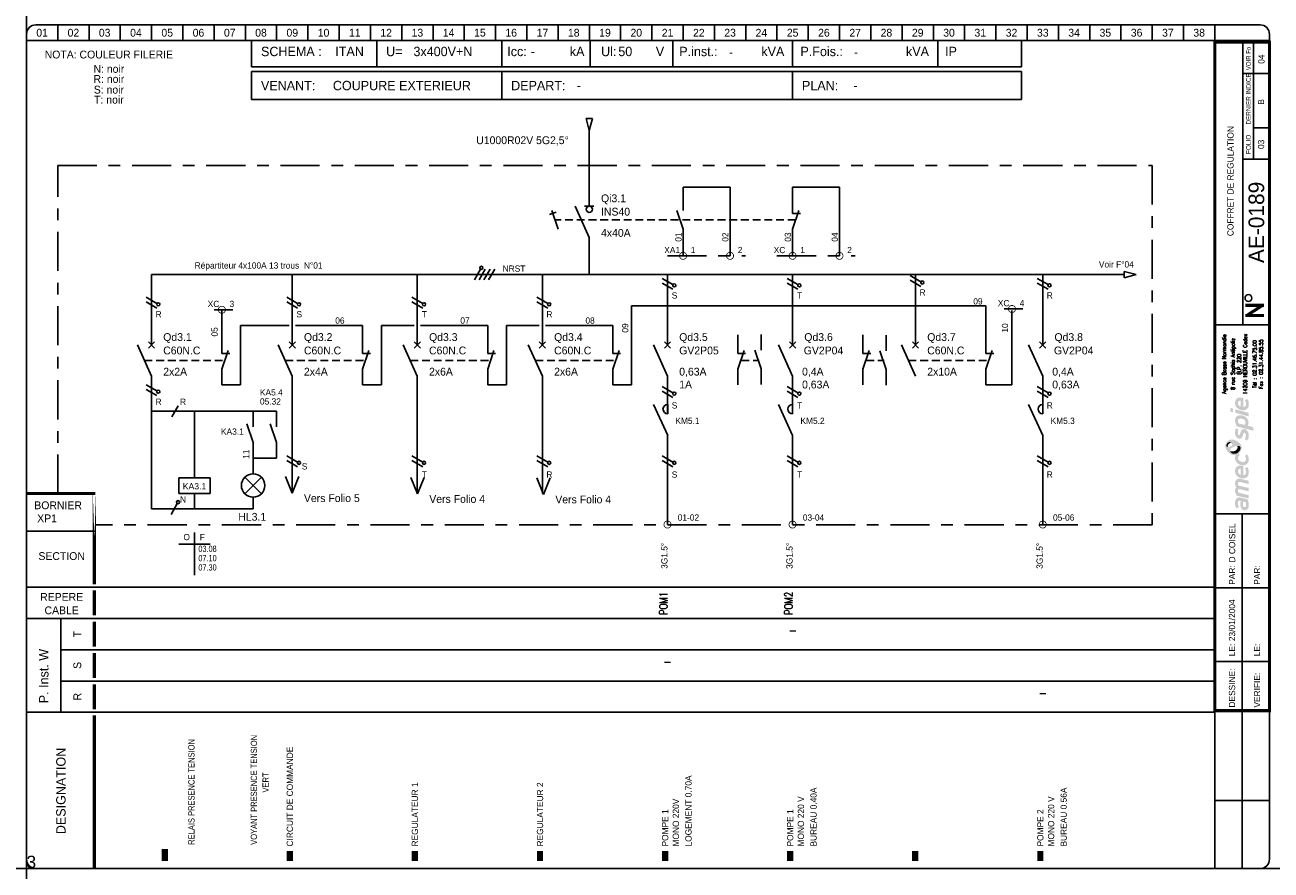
# Model space of a CAD drawing. Header units: millimetres. Extents: x 0 to 4898, y -400 to 270.
# Tile 5 of 11: x 1500 to 1898, y 0 to 270. Entities that reach past the tile are written whole.
import ezdxf
from ezdxf.enums import TextEntityAlignment as Align

# ---------------------------------------------------------------- set-up
doc = ezdxf.new("R2010")
doc.units = ezdxf.units.MM
doc.header["$LTSCALE"] = 25
for name, pattern in [('AXES', [0.95, 0.5, -0.15, 0.15, -0.15]), ('CONTINU', [0]), ('DISCONTINU', [0.15, 0.1, -0.05])]:
    doc.linetypes.add(name, pattern=pattern)
doc.layers.get('0').update_dxf_attribs({"linetype": 'CONTINUOUS'})
doc.layers.get('Defpoints').update_dxf_attribs({"linetype": 'CONTINUOUS'})
for name, color, linetype in [('POINTILLE', 5, 'DISCONTINU'), ('TEXTE', 92, 'CONTINU'), ('TRAIAXE', 6, 'AXES'), ('TRAIFIN', 1, 'CONTINU'), ('TRAIGROS', 40, 'CONTINU'), ('TRAIMOY', 150, 'CONTINU')]:
    doc.layers.add(name, color=color, linetype=linetype)
doc.styles.add('ROMANS8', font='ROMANS8.shx')
doc.styles.add('T1', font='arial.ttf')
doc.styles.add('TEXTE', font='txt8', dxfattribs={"height": 2.5})
doc.styles.add('TXT', font='txt', dxfattribs={"width": 0.8})

# ---------------------------------------------------------------- blocks, each defined once
blk = doc.blocks.new('CART')
at = {"layer": 'TEXTE', "color": 7}
for p, q in [((72.02, 264.91), (72.02, 256.49)), ((112.02, 264.91), (112.02, 256.49)), ((152.02, 264.91), (152.02, 256.49)), ((180.26, 264.91), (180.26, 256.49)), ((206.73, 264.91), (206.73, 256.49)), ((244.98, 264.91), (244.98, 256.49)), ((291.46, 264.91), (291.46, 256.49)), ((318.22, 264.91), (318.22, 256.49)), ((318.22, 256.49), (72.02, 256.49)), ((72, 246), (72, 255)), ((72, 255), (318.25, 255)), ((152, 255), (152, 246)), ((245, 255), (245, 246)), ((318.25, 255), (318.25, 246)), ((318.25, 246), (72, 246)), ((11.02, 79.91), (11.02, 49.91))]:
    blk.add_line(p, q, dxfattribs=at)
at = {"layer": 'TEXTE', "color": 7, "const_width": 1}
for points in [[(395.77, 180.16), (389.77, 180.16)], [(390.27, 176.91), (395.27, 180.16)], [(395.77, 176.91), (389.77, 176.91)]]:
    blk.add_lwpolyline(points, dxfattribs=at)
at = {"layer": 'TEXTE', "color": 7}
blk.add_circle((390.78, 182.5), 1.08, dxfattribs=at)
at = {"layer": 'TRAIAXE', "color": 6}
for p, q in [((10.02, 119.91), (10.02, 224.91)), ((10.02, 224.91), (360.02, 224.91)), ((360.02, 224.91), (360.02, 109.91)), ((360.02, 109.91), (22.02, 109.91))]:
    blk.add_line(p, q, dxfattribs=at)
at = {"layer": 'TRAIFIN', "color": 7}
for p, q in [((10.02, 269.91), (10.02, 264.91)), ((20.02, 269.91), (20.02, 264.91)), ((30.02, 269.91), (30.02, 264.91)), ((40.02, 269.91), (40.02, 264.91)), ((50.02, 269.91), (50.02, 264.91)), ((60.02, 269.91), (60.02, 264.91)), ((70.02, 269.91), (70.02, 264.91)), ((80.02, 269.91), (80.02, 264.91)), ((90.02, 269.91), (90.02, 264.91)), ((100.02, 269.91), (100.02, 264.91)), ((110.02, 269.91), (110.02, 264.91)), ((120.02, 269.91), (120.02, 264.91)), ((130.02, 269.91), (130.02, 264.91)), ((140.02, 269.91), (140.02, 264.91)), ((150.02, 269.91), (150.02, 264.91)), ((160.02, 269.91), (160.02, 264.91)), ((170.02, 269.91), (170.02, 264.91)), ((180.02, 269.91), (180.02, 264.91)), ((190.02, 269.91), (190.02, 264.91)), ((200.02, 269.91), (200.02, 264.91)), ((210.02, 269.91), (210.02, 264.91)), ((220.02, 269.91), (220.02, 264.91)), ((230.02, 269.91), (230.02, 264.91)), ((240.02, 269.91), (240.02, 264.91)), ((250.02, 269.91), (250.02, 264.91)), ((260.02, 269.91), (260.02, 264.91)), ((270.02, 269.91), (270.02, 264.91)), ((280.02, 269.91), (280.02, 264.91)), ((290.02, 269.91), (290.02, 264.91)), ((300.02, 269.91), (300.02, 264.91)), ((310.02, 269.91), (310.02, 264.91)), ((320.02, 269.91), (320.02, 264.91)), ((330.02, 269.91), (330.02, 264.91)), ((340.02, 269.91), (340.02, 264.91)), ((350.02, 269.91), (350.02, 264.91)), ((360.02, 269.91), (360.02, 264.91)), ((370.02, 269.91), (370.02, 264.91)), ((380.02, 269.91), (380.02, 264.91)), ((392.43, 226.95), (392.43, 264.41)), ((392.43, 237), (396.98, 237))]:
    blk.add_line(p, q, dxfattribs=at)
at = {"layer": 'TRAIGROS', "color": 7}
for p, q in [((3.02, 269.91), (394.52, 269.91)), ((0.02, 266.91), (0.02, 264.91)), ((0.02, 264.91), (0.02, 2.91)), ((397.52, 264.91), (0.02, 264.91)), ((397.52, 264.91), (0.02, 264.91)), ((389.02, 173.91), (389.02, 264.41)), ((397.52, 266.91), (397.52, 264.91)), ((397.52, 2.91), (397.52, 264.91)), ((389.02, 254.41), (397.02, 254.41)), ((389.02, 226.92), (397.02, 226.92)), ((380.02, 173.91), (397.52, 173.91)), ((380.02, 113.43), (397.53, 113.43)), ((0.02, 107.91), (22.02, 107.91)), ((0.02, 89.91), (380.02, 89.91)), ((11.02, 79.91), (0.02, 79.91)), ((11.02, 79.91), (380.02, 79.91)), ((11.02, 69.91), (380.02, 69.91)), ((11.02, 59.91), (380.02, 59.91)), ((0.02, 49.91), (380.02, 49.91)), ((380.02, -0.12), (380.02, 50.43)), ((3.02, -0.09), (394.52, -0.09))]:
    blk.add_line(p, q, dxfattribs=at)
for points, const_width in [([(380.02, 264.41), (380.02, 50.43), (397.52, 50.43), (397.52, 264.41), (380.02, 264.41)], 1), ([(0.02, 119.91), (22.02, 119.91)], 1), ([(21.73, 88.91), (21.73, 80.91)], 1), ([(21.73, 78.91), (21.73, 70.91)], 1), ([(21.73, 68.91), (21.73, 60.91)], 1), ([(21.73, 58.91), (21.73, 50.91)], 1), ([(21.73, 48.91), (21.73, 43.38)], 1), ([(21.73, 43.38), (21.73, -0.09)], 1), ([(44.23, 6.14), (44.23, 2.27)], 2), ([(84.23, 5.5), (84.23, 2.27)], 2), ([(124.23, 5.5), (124.23, 2.27)], 2), ([(164.23, 5.5), (164.23, 2.27)], 2), ([(204.23, 5.5), (204.23, 2.27)], 2), ([(244.23, 5.5), (244.23, 2.27)], 2), ([(284.23, 5.5), (284.23, 2.27)], 2), ([(324.23, 5.5), (324.23, 2.27)], 2)]:
    blk.add_lwpolyline(points, dxfattribs=dict(at, const_width=const_width))
at = {"layer": 'TRAIGROS', "color": 7, "const_width": 1}
blk.add_lwpolyline([(21.73, 119.95), (21.73, 90.91)], close=True, dxfattribs=at)
at = {"layer": 'TRAIGROS', "color": 7}
for centre, start, end in [((3.02, 266.91), 90, 180), ((394.52, 266.91), 0, 90), ((3.02, 2.91), 180, 270), ((394.52, 2.91), 270, 0)]:
    blk.add_arc(centre, 3, start, end, dxfattribs=at)
at = {"layer": 'TRAIMOY', "color": 7}
for p, q in [((388.77, -0.1), (388.77, 113.43)), ((380.02, 89.73), (397.53, 89.73)), ((380.02, 66.18), (397.53, 66.18)), ((380.02, 21.66), (397.53, 21.66))]:
    blk.add_line(p, q, dxfattribs=at)
at = {"layer": 'TEXTE', "color": 7}
for s, p in [('01', (5.02, 267.41)), ('02', (15.02, 267.41)), ('03', (25.02, 267.41)), ('04', (35.02, 267.41)), ('05', (45.02, 267.41)), ('06', (55.02, 267.41)), ('07', (65.02, 267.41)), ('08', (75.02, 267.41)), ('09', (85.02, 267.41)), ('10', (95.02, 267.41)), ('11', (105.02, 267.41)), ('12', (115.02, 267.41)), ('13', (125.02, 267.41)), ('14', (135.02, 267.41)), ('15', (145.02, 267.41)), ('16', (155.02, 267.41)), ('17', (165.02, 267.41)), ('18', (175.02, 267.41)), ('19', (185.02, 267.41)), ('20', (195.02, 267.41)), ('21', (205.02, 267.41)), ('22', (215.02, 267.41)), ('23', (225.02, 267.41)), ('24', (235.02, 267.41)), ('25', (245.02, 267.41)), ('26', (255.02, 267.41)), ('27', (265.02, 267.41)), ('28', (275.02, 267.41)), ('29', (285.02, 267.41)), ('30', (295.02, 267.41)), ('31', (305.02, 267.41)), ('32', (315.02, 267.41)), ('33', (325.02, 267.41)), ('34', (335.02, 267.41)), ('35', (345.02, 267.41)), ('36', (355.02, 267.41)), ('37', (365.02, 267.41)), ('38', (375.02, 267.41))]:
    blk.add_text(s, height=2.5, dxfattribs=at).set_placement(p, align=Align.MIDDLE)
for s, height, p in [('kA', 3, (173.77, 259.91)), ('Ul:', 3, (183.77, 259.91)), ('P.inst.:', 3, (208.77, 259.91)), ('kVA', 3, (235.02, 259.91)), ('P.Fois.:', 3, (247.52, 259.91)), ('kVA', 3, (281.27, 259.91)), ('SCHEMA :', 3, (75.02, 259.91)), ('U=', 3, (115.02, 259.91)), ('Icc:', 3, (153.77, 259.91)), ('V', 3, (201.27, 259.91)), ('IP', 3, (293.77, 259.91)), ('VENANT:', 3, (75, 249)), ('DEPART:', 3, (155, 249)), ('PLAN:', 3, (248, 249)), ('BORNIER', 2.5, (2.52, 114.91))]:
    blk.add_text(s, height=height, dxfattribs=at).set_placement(p)
at = {"layer": 'TEXTE', "color": 7, "width": 0.75}
blk.add_text('VOIR Fo', height=1.5, rotation=90, dxfattribs=at).set_placement((391.52, 255.41), (391.52, 262.91), align=Align.FIT)
at = {"layer": 'TEXTE', "color": 7, "style": 'TXT', "width": 0.8}
blk.add_text('DERNIER INDICE', height=1.5, rotation=90, dxfattribs=at).set_placement((391.52, 238.03))
at = {"layer": 'TEXTE', "color": 7}
for s, height, p in [('FOLIO', 1.5, (391.52, 231.67)), ('T', 2.5, (17.52, 74.91)), ('S', 2.5, (17.52, 64.91)), ('R', 2.5, (17.52, 54.91))]:
    blk.add_text(s, height=height, rotation=90, dxfattribs=at).set_placement(p, align=Align.CENTER)
for s, p in [('SECTION', (11.27, 98.66)), ('REPERE', (11.27, 85.59)), ('CABLE', (11.27, 81.3))]:
    blk.add_text(s, height=2.5, dxfattribs=at).set_placement(p, align=Align.CENTER)
for s, height, p in [('PAR:', 2, (386.53, 90.73)), ('PAR:', 2, (394.53, 90.73)), ('P. Inst. W', 3, (7.05, 52.81)), ('LE:', 2, (386.53, 67.86)), ('LE:', 2, (394.53, 67.86)), ('DESSINE:', 2, (386.53, 51.43)), ('VERIFIE:', 2, (394.53, 51.43)), ('DESIGNATION', 3, (12.52, 10.91))]:
    blk.add_text(s, height=height, rotation=90, dxfattribs=at).set_placement(p)
at = {"layer": 'TEXTE'}
for tag, p in [('FOLIO_SUIVANT', (395.92, 258.95)), ('INDICE', (395.81, 245.26)), ('FOLIO', (395.81, 231.67))]:
    blk.add_attdef(tag, text='', height=2, rotation=90, dxfattribs=at).set_placement(p, align=Align.CENTER)
at = {"layer": 'TEXTE', "color": 4}
for tag, p, height in [('REGIME_DE_NEUTRE', (98.77, 259.91), 3), ('TENSION', (123.77, 259.91), 3), ('ICC', (161.27, 259.91), 3), ('UI', (189.27, 259.91), 3), ('P_INSTAL', (224.73, 259.91), 2.5), ('PUISSSANCE_DE_FOISO', (264.73, 259.91), 2.5), ('VENANT_DE', (98, 249), 3), ('DEPART', (176, 249), 3), ('PLAN', (264.5, 249), 3)]:
    blk.add_attdef(tag, p, '', height=height, dxfattribs=at)
at = {"layer": 'TEXTE'}
blk.add_attdef('INTITULE_DU_PLAN', text='', height=2, rotation=90, dxfattribs=at).set_placement((385.02, 219.91), align=Align.MIDDLE)
at = {"layer": 'TEXTE', "color": 4}
blk.add_attdef('NUMERO', text='', height=5, rotation=90, dxfattribs=at).set_placement((395.81, 206.7), align=Align.CENTER)
at = {"layer": 'TEXTE'}
for tag, p in [('DESSINATEUR', (386.55, 97.87)), ('DATE', (386.53, 72.67))]:
    blk.add_attdef(tag, p, '', height=2, rotation=90, dxfattribs=at)
blk = doc.blocks.new('LOGO')
h = blk.add_hatch(color=187)
h.paths.add_polyline_path([(0.27, -25.15), (-0.26, -25.03), (-0.61, -25.01), (-0.96, -25.01), (-1.3, -25.15), (-1.56, -25.39), (-1.76, -25.66), (-1.92, -26.06), (-2.01, -26.61), (-2, -27.13), (-1.95, -27.54), (-1.82, -27.98), (-1.59, -28.49), (-0.78, -28.03), (-0.88, -27.84), (-0.99, -27.58), (-1.06, -27.27), (-1.09, -26.94), (-1.07, -26.65), (-1.03, -26.36), (-0.9, -26.15), (-0.74, -26.05), (-0.59, -26.04), (-0.23, -26.1), (-0.26, -26.47), (-0.29, -26.77), (-0.31, -27.1), (-0.31, -27.41), (-0.26, -27.77), (-0.19, -28.1), (-0.05, -28.44), (0.2, -28.78), (0.48, -28.98), (0.87, -29.11), (1.22, -29.1), (1.58, -29.04), (1.84, -28.87), (2.14, -28.53), (2.3, -28.16), (2.37, -27.71), (2.36, -27.1), (2.28, -26.51), (2.08, -25.89), (1.89, -25.54), (0.84, -25.3)])
h.paths.add_polyline_path([(0.54, -26.31), (1.32, -26.47), (1.41, -26.69), (1.48, -27.01), (1.49, -27.42), (1.48, -27.74), (1.4, -27.9), (1.29, -28.03), (1.14, -28.09), (0.96, -28.1), (0.81, -28.07), (0.69, -27.97), (0.6, -27.85), (0.54, -27.71), (0.5, -27.54), (0.49, -27.3), (0.49, -27.06), (0.5, -26.59)], flags=16)
h.paths.add_polyline_path([(-0.88, -23.47), (-0.97, -23.29), (-1.06, -23.08), (-1.08, -22.86), (-1.05, -22.63), (-0.97, -22.45), (-0.79, -22.36), (-0.5, -22.33), (2.29, -23.01), (2.29, -21.94), (-0.8, -21.24), (-0.96, -21.08), (-1.06, -20.77), (-1.1, -20.45), (-1, -20.2), (-0.87, -20.11), (-0.7, -20.03), (-0.48, -20.05), (2.29, -20.7), (2.29, -19.65), (-0.36, -19.01), (-0.65, -19), (-1.01, -19.01), (-1.3, -19.12), (-1.55, -19.28), (-1.77, -19.54), (-1.9, -19.8), (-1.98, -20), (-2.02, -20.38), (-2.01, -20.76), (-1.91, -21.13), (-1.79, -21.45), (-1.64, -21.71), (-1.75, -21.83), (-1.89, -22.08), (-1.98, -22.36), (-2.01, -22.66), (-2.01, -23), (-1.95, -23.36), (-1.85, -23.71), (-1.69, -24.08), (-1.5, -24.43), (2.29, -25.32), (2.29, -24.26)])
h.paths.add_polyline_path([(-0.19, -14.81), (-0.51, -14.81), (-0.91, -14.88), (-1.19, -15), (-1.42, -15.16), (-1.64, -15.38), (-1.83, -15.67), (-1.95, -15.97), (-2, -16.26), (-2.02, -16.52), (-2.01, -16.84), (-1.96, -17.15), (-1.84, -17.46), (-1.65, -17.81), (-1.41, -18.09), (-1.14, -18.33), (-0.89, -18.51), (-0.59, -18.68), (-0.17, -18.82), (0.24, -18.89), (0.59, -18.91), (0.98, -18.88), (1.37, -18.75), (1.77, -18.51), (2.17, -18.06), (2.33, -17.58), (2.38, -17.11), (2.38, -16.56), (2.33, -16.15), (2.2, -15.79), (2.03, -15.5), (1.82, -15.25), (1.14, -15.68), (1.3, -15.94), (1.42, -16.3), (1.49, -16.68), (1.49, -16.99), (1.43, -17.33), (1.23, -17.63), (0.99, -17.81), (0.79, -17.86), (0.6, -17.84), (0.6, -14.97), (0.23, -14.85)])
h.paths.add_polyline_path([(-0.26, -17.69), (-0.43, -17.64), (-0.58, -17.55), (-0.76, -17.39), (-0.9, -17.24), (-1.01, -17.02), (-1.06, -16.86), (-1.08, -16.63), (-1.06, -16.36), (-0.96, -16.16), (-0.83, -15.98), (-0.62, -15.87), (-0.44, -15.83), (-0.26, -15.83)], flags=16)
h.paths.add_polyline_path([(-0.09, -13.56), (-0.44, -13.4), (-0.74, -13.16), (-0.95, -12.9), (-1.04, -12.61), (-1.08, -12.36), (-1.02, -12.05), (-0.89, -11.83), (-0.73, -11.69), (-0.61, -11.61), (-0.5, -11.55), (-0.88, -10.89), (-1.08, -11.04), (-1.32, -11.18), (-1.51, -11.28), (-1.78, -11.38), (-1.87, -11.55), (-1.97, -11.89), (-2.01, -12.3), (-1.98, -12.76), (-1.82, -13.35), (-1.54, -13.76), (-1.25, -14.08), (-0.85, -14.34), (-0.48, -14.51), (-0.05, -14.65), (0.44, -14.71), (0.94, -14.69), (1.47, -14.5), (1.83, -14.25), (2.09, -13.94), (2.26, -13.6), (2.36, -13.21), (2.39, -12.82), (2.37, -12.43), (2.27, -11.98), (2.07, -11.58), (1.82, -11.23), (1.12, -11.67), (1.29, -11.95), (1.43, -12.27), (1.45, -12.61), (1.43, -12.96), (1.23, -13.36), (0.95, -13.57), (0.61, -13.63), (0.31, -13.63)])
h.paths.add_polyline_path([(1.25, -3.19), (0.94, -3.13), (0.59, -3.14), (0.32, -3.25), (0.1, -3.49), (-0.12, -3.81), (-0.25, -4.17), (-0.38, -4.62), (-0.46, -4.92), (-0.59, -5.03), (-0.74, -5.08), (-0.86, -5.03), (-0.96, -4.94), (-1.06, -4.74), (-1.12, -4.53), (-1.11, -4.23), (-1.07, -3.86), (-1.01, -3.51), (-0.93, -3.23), (-1.72, -2.85), (-1.84, -3.12), (-1.93, -3.4), (-1.97, -3.68), (-2, -3.98), (-2.02, -4.32), (-2, -4.65), (-1.94, -5.01), (-1.8, -5.31), (-1.64, -5.58), (-1.4, -5.84), (-1.11, -6.04), (-0.85, -6.17), (-0.56, -6.2), (-0.24, -6.15), (0.01, -5.99), (0.18, -5.81), (0.32, -5.51), (0.41, -5.18), (0.51, -4.86), (0.57, -4.63), (0.67, -4.45), (0.78, -4.33), (0.97, -4.29), (1.15, -4.35), (1.3, -4.55), (1.41, -4.85), (1.44, -5.24), (1.41, -5.62), (1.33, -5.91), (1.23, -6.15), (1.09, -6.39), (1.78, -6.81), (1.86, -6.74), (1.97, -6.61), (2.14, -6.32), (2.27, -6), (2.36, -5.62), (2.37, -5.24), (2.35, -4.86), (2.3, -4.52), (2.19, -4.21), (2.03, -3.92), (1.85, -3.65), (1.57, -3.35)])
h.paths.add_polyline_path([(1.14, 0.91), (0.82, 1.08), (0.5, 1.2), (0.1, 1.27), (-0.26, 1.3), (-0.73, 1.29), (-1.12, 1.19), (-1.38, 1.04), (-1.61, 0.8), (-1.77, 0.55), (-1.89, 0.33), (-1.98, 0.01), (-2.01, -0.32), (-1.99, -0.65), (-1.95, -1.02), (-1.88, -1.34), (-1.76, -1.63), (-1.63, -1.96), (-1.52, -2.24), (3.84, -3.66), (3.84, -2.51), (1.96, -2.01), (2.11, -1.85), (2.24, -1.56), (2.27, -1.32), (2.29, -1.04), (2.27, -0.75), (2.21, -0.44), (2.07, -0.1), (1.9, 0.2), (1.71, 0.44), (1.43, 0.71)])
h.paths.add_polyline_path([(0.98, -1.77), (-0.92, -1.28), (-0.98, -1.1), (-1.05, -0.84), (-1.07, -0.56), (-1.04, -0.29), (-0.94, -0.06), (-0.77, 0.11), (-0.53, 0.2), (-0.24, 0.22), (0.04, 0.2), (0.35, 0.13), (0.58, 0.05), (0.81, -0.07), (1.02, -0.24), (1.19, -0.46), (1.27, -0.68), (1.28, -0.93), (1.28, -1.16), (1.24, -1.43), (1.15, -1.61)], flags=16)
h.paths.add_polyline_path([(-1.97, 3.22), (-1.97, 2.11), (2.35, 0.95), (2.35, 2.06)])
h.paths.add_polyline_path([(-3.55, 3.65), (-3.55, 2.48), (-2.65, 2.25), (-2.65, 3.43)])
h.paths.add_polyline_path([(-0.19, 6.99), (-0.51, 6.99), (-0.91, 6.92), (-1.19, 6.81), (-1.42, 6.64), (-1.64, 6.43), (-1.83, 6.14), (-1.95, 5.83), (-2, 5.54), (-2.02, 5.28), (-2.01, 4.96), (-1.96, 4.66), (-1.84, 4.34), (-1.65, 4), (-1.41, 3.71), (-1.14, 3.48), (-0.89, 3.29), (-0.59, 3.12), (-0.17, 2.98), (0.24, 2.92), (0.59, 2.89), (0.98, 2.93), (1.37, 3.06), (1.77, 3.29), (2.17, 3.75), (2.33, 4.22), (2.38, 4.7), (2.38, 5.24), (2.33, 5.65), (2.2, 6.02), (2.03, 6.3), (1.82, 6.56), (1.14, 6.13), (1.3, 5.87), (1.42, 5.5), (1.49, 5.12), (1.49, 4.82), (1.43, 4.47), (1.23, 4.17), (0.99, 4), (0.79, 3.94), (0.6, 3.96), (0.6, 6.83), (0.23, 6.96)])
h.paths.add_polyline_path([(-0.26, 4.11), (-0.43, 4.16), (-0.58, 4.26), (-0.76, 4.42), (-0.9, 4.56), (-1.01, 4.78), (-1.06, 4.95), (-1.08, 5.17), (-1.06, 5.44), (-0.96, 5.64), (-0.83, 5.82), (-0.62, 5.93), (-0.44, 5.97), (-0.26, 5.97)], flags=16)
h = blk.add_hatch(color=135)
h.paths.add_polyline_path([(-2.62, -6.48), (-2.99, -6.44), (-3.33, -6.46), (-3.66, -6.54), (-3.9, -6.66), (-4.19, -6.88), (-4.48, -7.12), (-4.72, -7.4), (-4.9, -7.71), (-5.08, -8.08), (-5.15, -8.51), (-5.14, -8.84), (-5.03, -9.22), (-4.88, -9.56), (-4.68, -9.88), (-4.46, -10.22), (-4.19, -10.51), (-3.87, -10.81), (-3.57, -11.02), (-3.23, -11.21), (-2.91, -11.36), (-2.54, -11.44), (-2.16, -11.45), (-1.78, -11.38), (-1.51, -11.28), (-1.32, -11.18), (-1.08, -11.04), (-0.88, -10.89), (-0.73, -10.77), (-0.54, -10.54), (-0.29, -10.22), (-0.06, -9.77), (0.06, -9.2), (0.05, -8.64), (-0.11, -8.22), (-0.36, -7.85), (-0.69, -7.52), (-1.07, -7.21), (-1.43, -6.95), (-1.9, -6.73), (-2.27, -6.57)])
h.paths.add_polyline_path([(-2.94, -7.94), (-2.93, -8.06), (-2.93, -8.18), (-2.98, -8.34), (-3.08, -8.43), (-3.22, -8.54), (-3.43, -8.66), (-3.65, -8.75), (-3.89, -8.84), (-4.16, -8.87), (-4.34, -8.85), (-4.5, -8.82), (-4.67, -8.73), (-4.76, -8.58), (-4.8, -8.43), (-4.79, -8.24), (-4.75, -8.06), (-4.69, -7.92), (-4.59, -7.78), (-4.48, -7.64), (-4.34, -7.51), (-4.19, -7.41), (-4, -7.31), (-3.79, -7.28), (-3.58, -7.31), (-3.42, -7.38), (-3.25, -7.49), (-3.12, -7.62), (-3.02, -7.79)], flags=16)
h.paths.add_polyline_path([(-1.84, -8.57), (-1.32, -8.49), (-1.12, -8.49), (-0.87, -8.49), (-0.65, -8.57), (-0.45, -8.72), (-0.32, -8.9), (-0.26, -9.1), (-0.28, -9.35), (-0.35, -9.63), (-0.51, -9.97), (-0.73, -10.32), (-1.02, -10.58), (-1.39, -10.82), (-1.78, -10.98), (-2.23, -11.04), (-2.55, -11.01), (-2.82, -10.95), (-3.16, -10.77), (-3.4, -10.52), (-3.53, -10.28), (-3.6, -10.02), (-3.6, -9.73), (-3.5, -9.48), (-3.31, -9.23), (-3, -9.04), (-2.68, -8.88), (-2.26, -8.71)], flags=16)
h = blk.add_hatch(color=253)
h.paths.add_polyline_path([(-4, -7.31), (-4.19, -7.41), (-4.34, -7.51), (-4.48, -7.64), (-4.59, -7.78), (-4.69, -7.92), (-4.75, -8.06), (-4.79, -8.24), (-4.8, -8.43), (-4.76, -8.58), (-4.67, -8.73), (-4.5, -8.82), (-4.34, -8.85), (-4.36, -8.64), (-4.33, -8.43), (-4.27, -8.21), (-4.19, -8.05), (-4.09, -7.91), (-3.95, -7.79), (-3.82, -7.69), (-3.65, -7.62), (-3.47, -7.58), (-3.28, -7.58), (-3.12, -7.62), (-3.25, -7.49), (-3.42, -7.38), (-3.58, -7.31), (-3.79, -7.28)])
h.paths.add_polyline_path([(-0.87, -8.49), (-1.12, -8.49), (-1.32, -8.49), (-1.27, -8.65), (-1.22, -8.89), (-1.24, -9.17), (-1.31, -9.4), (-1.45, -9.63), (-1.67, -9.84), (-1.91, -10), (-2.2, -10.15), (-2.48, -10.22), (-2.71, -10.25), (-2.97, -10.24), (-3.22, -10.21), (-3.44, -10.12), (-3.6, -10.02), (-3.53, -10.28), (-3.4, -10.52), (-3.16, -10.77), (-2.82, -10.95), (-2.55, -11.01), (-2.23, -11.04), (-1.78, -10.98), (-1.39, -10.82), (-1.02, -10.58), (-0.73, -10.32), (-0.51, -9.97), (-0.35, -9.63), (-0.28, -9.35), (-0.26, -9.1), (-0.32, -8.9), (-0.45, -8.72), (-0.65, -8.57)])
at = {"color": 7, "style": 'ROMANS8', "width": 0.8}
for s, height, p in [('Agence Basse Normandie', 1.2384, (-4.85, 17.68)), ('8 rue Sophia Antipolis', 1.2384, (-2.12, 17.68)), ('14209 HEROUVILLE Cedex', 1.2384, (1.84, 17.68)), ('B.P. 220', 1.238, (-0.08, 17.68)), ('Tél : 02.31.46.75.00', 1.2384, (4.88, 17.68)), ('Fax : 02.31.44.85.55', 1.2384, (6.91, 17.68))]:
    blk.add_text(s, height=height, rotation=90, dxfattribs=at).set_placement(p, align=Align.CENTER)
blk = doc.blocks.new('R11')
at = {"layer": 'TRAIFIN'}
blk.add_line((0, 0), (0, 10), dxfattribs=at)
at = {"layer": 'TRAIGROS'}
blk.add_line((-2, 16), (0, 10), dxfattribs=at)
blk = doc.blocks.new('X30')
at = {"linetype": 'CONTINU'}
for points in [[(-2.65, 1.1), (2.65, 6.4)], [(2.65, 1.1), (-2.65, 6.4)]]:
    blk.add_lwpolyline(points, dxfattribs=at)
blk.add_circle((0, 3.75), 3.75, dxfattribs=at)
blk = doc.blocks.new('X66')
at = {"linetype": 'Continuous'}
blk.add_lwpolyline([(-1.73, 2.5), (1.73, 0.5)], dxfattribs=at)
blk.add_circle((2.17, 0.25), 0.5, dxfattribs=at)
blk = doc.blocks.new('R1')
at = {"layer": 'TRAIFIN'}
for p, q in [((0.005005, 9.98501), (0.005005, 14.98501)), ((-4.994995, 4.98501), (-4.994995, 9.98501)), ((-4.994995, 9.98501), (5.005005, 9.98501)), ((5.005005, 9.98501), (5.005005, 4.98501)), ((5.005005, 4.98501), (-4.994995, 4.98501)), ((0.005005, -0.01499), (0.005005, 4.98501))]:
    blk.add_line(p, q, dxfattribs=at)
blk = doc.blocks.new('X62')
at = {"linetype": 'Continuous'}
for points in [[(-1.73, 2.5), (1.73, 0.5)], [(-1.73, 1), (1.73, -1)]]:
    blk.add_lwpolyline(points, dxfattribs=at)
blk.add_circle((2.17, 0.25), 0.5, dxfattribs=at)
blk = doc.blocks.new('U75')
at = {"layer": 'TRAIFIN', "const_width": 0.25}
blk.add_lwpolyline([(-1.125, 0, 1), (1.125, 0, 1)], format="xyb", close=True, dxfattribs=at)
blk = doc.blocks.new('U3')
at = {"layer": 'TRAIGROS'}
for p, q in [((0, -10), (-4.5, 0)), ((-1, 1), (1, -1)), ((-1, -1), (1, 1))]:
    blk.add_line(p, q, dxfattribs=at)
blk = doc.blocks.new('X59')
at = {"linetype": 'Continuous'}
blk.add_lwpolyline([(-1.73, 1), (1.73, -1)], dxfattribs=at)
blk = doc.blocks.new('X05')
at = {"layer": 'TRAIFIN'}
for p, q in [((0, 8), (0, 2)), ((0, -8), (0, -3))]:
    blk.add_line(p, q, dxfattribs=at)
at = {"layer": 'TRAIGROS'}
for p, q in [((2, 3), (0, -3)), ((0, 2), (2.5, 2))]:
    blk.add_line(p, q, dxfattribs=at)
blk = doc.blocks.new('X09')
for points in [[(2.25, 1.75), (4.35, 2.45)], [(5, -3), (3, 3)]]:
    blk.add_lwpolyline(points)
blk = doc.blocks.new('U6')
at = {"layer": 'TRAIFIN'}
blk.add_circle((0, -1), 1, dxfattribs=at)
at = {"layer": 'TRAIGROS'}
for p, q in [((0, -10), (-4.5, 0)), ((-1.5, 0), (1.5, 0))]:
    blk.add_line(p, q, dxfattribs=at)
blk = doc.blocks.new('R101', base_point=(222.38, 164.86))
at = {"layer": 'TRAIGROS'}
for p, q in [((222.38, 165.89), (226.25, 164.86)), ((222.38, 163.82), (222.38, 165.89)), ((226.25, 164.86), (222.38, 163.82))]:
    blk.add_line(p, q, dxfattribs=at)
blk = doc.blocks.new('X04')
at = {"layer": 'TRAIFIN'}
for p, q in [((0, 8), (0, 3)), ((0, -8), (0, -3))]:
    blk.add_line(p, q, dxfattribs=at)
at = {"layer": 'TRAIGROS'}
blk.add_line((-2, 3), (0, -3), dxfattribs=at)
blk = doc.blocks.new('X64')
at = {"linetype": 'Continuous'}
for points in [[(-1.73, 2.5), (1.73, 0.5)], [(-1.73, 1), (1.73, -1)], [(-1.73, -0.5), (1.73, -2.5)], [(-1.73, -2), (1.73, -4)]]:
    blk.add_lwpolyline(points, dxfattribs=at)
blk.add_circle((2.17, 0.25), 0.5, dxfattribs=at)
blk = doc.blocks.new('U2')
at = {"layer": 'TRAIFIN'}
blk.add_arc((0, -1.5), 1.5, 90, 270, dxfattribs=at)
at = {"layer": 'TRAIGROS'}
blk.add_line((0, -10), (-4.5, 0), dxfattribs=at)
at = {"layer": 'TRAIMOY'}
blk.add_line((0, -3), (0, 0), dxfattribs=at)

msp = doc.modelspace()

# ---------------------------------------------------------------- linework, layer by layer
at = {"layer": 'Defpoints', "ltscale": 0.25}
for p, direction in [((1500, 0), (0, -1)), ((0, 0), (1, 0))]:
    msp.add_xline(p, direction, dxfattribs=at)
at = {"layer": 'POINTILLE'}
for p, q in [((1745.98, 207.59), (1668.98, 207.59)), ((1537.73, 162.59), (1563.31, 162.59)), ((1582.73, 162.59), (1608.31, 162.59)), ((1622.73, 162.59), (1648.31, 162.59)), ((1662.73, 162.59), (1688.31, 162.59)), ((1728.58, 162.59), (1734.25, 162.59)), ((1768.55, 162.59), (1774.22, 162.59)), ((1782.05, 162.59), (1807.64, 162.59))]:
    msp.add_line(p, q, dxfattribs=at)
at = {"layer": 'TEXTE'}
for p, q in [((1584.98, 120.18), (1582.87, 125.45)), ((1587.09, 125.45), (1584.98, 120.18)), ((1625.06, 119.92), (1622.95, 125.2)), ((1627.18, 125.2), (1625.06, 119.92)), ((1665.36, 119.76), (1663.25, 125.03)), ((1667.48, 125.03), (1665.36, 119.76))]:
    msp.add_line(p, q, dxfattribs=at)
at = {"layer": 'TRAIAXE'}
for p, q in [((1704.98, 196.09), (1729.98, 196.09)), ((1739.98, 196.09), (1764.98, 196.09)), ((1560.01, 178.84), (1565.97, 178.84)), ((1812.67, 179.09), (1818.63, 179.09))]:
    msp.add_line(p, q, dxfattribs=at)
at = {"layer": 'TRAIFIN'}
for p, q in [((1709.98, 218.09), (1724.98, 218.09)), ((1709.98, 215.59), (1709.98, 218.09)), ((1724.98, 218.09), (1724.98, 196.09)), ((1744.98, 218.09), (1759.98, 218.09)), ((1744.98, 215.59), (1744.98, 218.09)), ((1759.98, 218.09), (1759.98, 196.09)), ((1709.98, 199.59), (1709.98, 196.09)), ((1744.98, 199.59), (1744.98, 196.09)), ((1693.48, 154.84), (1693.48, 180.08)), ((1693.48, 180.08), (1806.8, 180.08)), ((1806.8, 170.84), (1806.8, 180.08)), ((1562.48, 170.84), (1562.48, 178.84)), ((1815.1, 154.84), (1815.1, 178.57)), ((1568.48, 154.84), (1568.48, 173.84)), ((1568.48, 173.84), (1583.98, 173.84)), ((1585.98, 173.84), (1607.48, 173.84)), ((1607.48, 170.84), (1607.48, 173.84)), ((1613.48, 154.84), (1613.48, 173.84)), ((1613.48, 173.84), (1623.98, 173.84)), ((1625.98, 173.84), (1647.48, 173.84)), ((1647.48, 170.84), (1647.48, 173.84)), ((1653.48, 173.84), (1663.98, 173.84)), ((1653.48, 154.84), (1653.48, 173.84)), ((1665.98, 173.84), (1687.48, 173.84)), ((1687.48, 170.84), (1687.48, 173.84)), ((1562.48, 154.84), (1568.48, 154.84)), ((1607.48, 154.84), (1613.48, 154.84)), ((1647.48, 154.84), (1653.48, 154.84)), ((1687.48, 154.84), (1693.48, 154.84)), ((1806.8, 154.84), (1815.1, 154.84)), ((1539.98, 146.34), (1539.98, 115.09)), ((1579.94, 146.34), (1539.98, 146.34)), ((1553.73, 130.09), (1553.73, 146.34)), ((1572.48, 141.34), (1572.48, 146.34)), ((1579.94, 141.34), (1579.94, 146.34)), ((1579.94, 131.34), (1579.94, 136.34)), ((1572.48, 118.84), (1572.48, 115.09)), ((1572.48, 115.09), (1539.98, 115.09)), ((1548.73, 103.84), (1558.73, 103.84)), ((1553.73, 107.59), (1553.73, 93.84))]:
    msp.add_line(p, q, dxfattribs=at)
msp.add_lwpolyline([(1579.94, 131.34), (1572.48, 131.34)], dxfattribs=at)
at = {"layer": 'TRAIFIN', "const_width": 0.25}
for points in [[(1703.86, 110.09, 1), (1706.11, 110.09, 1)], [(1743.86, 110.09, 1), (1746.11, 110.09, 1)], [(1823.86, 110.09, 1), (1826.11, 110.09, 1)]]:
    msp.add_lwpolyline(points, format="xyb", close=True, dxfattribs=at)
at = {"layer": 'TRAIGROS'}
msp.add_line((1577.94, 142.34), (1579.94, 136.34), dxfattribs=at)
for points in [[(1679.98, 212), (1679.98, 236.34)], [(1679.98, 202), (1679.98, 190.09)], [(1539.98, 190.09), (1850.73, 190.09)]]:
    msp.add_lwpolyline(points, dxfattribs=at)
at = {"layer": 'TRAIMOY'}
for p, q in [((1539.98, 190.09), (1539.98, 167.59)), ((1584.98, 190.09), (1584.98, 167.59)), ((1624.98, 190.09), (1624.98, 167.59)), ((1664.98, 190.09), (1664.98, 167.59)), ((1704.98, 190.09), (1704.98, 167.59)), ((1744.98, 190.09), (1744.98, 167.59)), ((1784.3, 190.09), (1784.3, 167.59)), ((1824.98, 190.09), (1824.98, 167.59)), ((1539.98, 157.59), (1539.98, 146.34)), ((1584.98, 157.59), (1584.98, 120.18)), ((1624.98, 157.59), (1624.98, 145.5)), ((1664.98, 157.59), (1664.98, 120.05)), ((1704.98, 157.59), (1704.98, 145.5)), ((1744.98, 157.59), (1744.98, 145.5)), ((1824.98, 157.59), (1824.98, 145.5)), ((1624.98, 119.89), (1624.98, 146.73)), ((1704.98, 110.09), (1704.98, 138.7)), ((1744.98, 110.09), (1744.98, 138.58)), ((1824.98, 110.09), (1824.98, 138.58))]:
    msp.add_line(p, q, dxfattribs=at)

# ---------------------------------------------------------------- block references
msp.add_blockref('LOGO', (1888.5, 143.76))
at = {"layer": 'TEXTE'}
msp.add_blockref('CART', (1499.98, 0.09), dxfattribs=at).add_auto_attribs({'INTITULE_DU_PLAN': 'COFFRET DE REGULATION', 'NUMERO': 'AE-0189', 'FOLIO': '03', 'FOLIO_SUIVANT': '04', 'INDICE': 'B', 'DESSINATEUR': 'D COISEL', 'DATE': '23/01/2004', 'REGIME_DE_NEUTRE': 'ITAN', 'TENSION': '3x400V+N', 'ICC': '-', 'UI': '50', 'P_INSTAL': '-', 'PUISSSANCE_DE_FOISO': '-', 'VENANT_DE': 'COUPURE EXTERIEUR', 'DEPART': '-', 'PLAN': '-'})
for name, p in [('X09', (1664.98, 207.59)), ('U3', (1539.98, 167.59))]:
    msp.add_blockref(name, p, dxfattribs=at)
at = {"layer": 'TRAIFIN'}
for name, p, rotation in [('R101', (1679.98, 240.09), 270), ('X64', (1645.73, 190.09), 90), ('X59', (1547.48, 146.34), 90), ('X66', (1548.73, 115.09), 90)]:
    msp.add_blockref(name, p, dxfattribs=dict(at, rotation=rotation))
for name, p in [('U75', (1709.98, 196.09)), ('U75', (1724.98, 196.09)), ('U75', (1744.98, 196.09)), ('U75', (1759.98, 196.09)), ('X62', (1704.98, 186.38)), ('X62', (1744.98, 186.38)), ('X62', (1784.3, 187.31)), ('X62', (1824.98, 186.38)), ('R101', (1850.98, 190.09)), ('X62', (1539.98, 180.34)), ('U75', (1562.48, 178.84)), ('X62', (1584.98, 180.34)), ('X62', (1624.98, 180.34)), ('X62', (1664.98, 180.34)), ('U75', (1815.14, 179.09)), ('U3', (1584.98, 167.59)), ('U3', (1624.98, 167.59)), ('U3', (1664.98, 167.59)), ('U3', (1704.98, 167.59)), ('U3', (1744.98, 167.59)), ('U3', (1784.3, 167.59)), ('U3', (1824.98, 167.59)), ('X62', (1539.98, 152.34)), ('X62', (1704.98, 151.73)), ('X62', (1744.98, 151.73)), ('X62', (1824.98, 151.73)), ('U2', (1705.04, 148.55)), ('U2', (1744.98, 148.55)), ('U2', (1824.98, 148.55)), ('R11', (1572.48, 126.34)), ('X62', (1584.98, 129.59)), ('X62', (1624.98, 129.59)), ('X62', (1664.98, 129.59)), ('X62', (1704.98, 129.59)), ('X62', (1744.98, 129.59)), ('X62', (1824.98, 129.59)), ('R1', (1553.73, 115.09))]:
    msp.add_blockref(name, p, dxfattribs=at)
at = {"layer": 'TRAIGROS'}
for name, p in [('X04', (1709.98, 207.59)), ('X05', (1744.98, 207.59)), ('U6', (1679.98, 212)), ('X05', (1562.48, 162.84)), ('X05', (1607.48, 162.84)), ('X05', (1647.48, 162.84)), ('X05', (1687.48, 162.84)), ('X05', (1727.48, 162.84)), ('X04', (1734.96, 162.94)), ('X05', (1767.48, 162.84)), ('X04', (1774.93, 162.69)), ('X05', (1806.8, 162.84))]:
    msp.add_blockref(name, p, dxfattribs=at)
at = {"layer": 'TRAIMOY'}
msp.add_blockref('X30', (1572.48, 118.84), dxfattribs=at)

# ---------------------------------------------------------------- texts
at = {"layer": 'Defpoints', "ltscale": 0.25, "insert": (1499.98, 4.11), "char_height": 4, "attachment_point": 1, "style": 'T1'}
msp.add_mtext_dynamic_manual_height_columns('3', width=90.3923, gutter_width=20, heights=[0], dxfattribs=at)
at = {"layer": 'TEXTE'}
for s, height, p in [('NOTA: COULEUR FILERIE', 2.5, (1526.35, 260.52)), ('N: noir', 2.5, (1526.35, 255.97)), ('R: noir', 2.5, (1526.35, 252.75)), ('T: noir', 2.5, (1526.35, 246.1)), ('S: noir', 2.5, (1526.35, 249.32)), ('Voir F°04', 2, (1848.52, 193.39)), ('S', 2, (1707.23, 183.43)), ('T', 2, (1747.23, 183.43)), ('R', 2, (1786.55, 184.36)), ('R', 2, (1827.23, 183.43)), ('09', 2, (1804.26, 181.53)), ('R', 2, (1542.23, 177.39)), ('S', 2, (1587.23, 177.39)), ('06', 2, (1600.23, 175.39)), ('T', 2, (1627.23, 177.39)), ('07', 2, (1640.23, 175.39)), ('R', 2, (1667.23, 177.39)), ('08', 2, (1680.23, 175.39)), ('R', 2, (1542.23, 149.39)), ('R', 2, (1550.06, 149.39)), ('S', 2, (1707.23, 148.23)), ('T', 2, (1747.23, 148.23)), ('R', 2, (1827.23, 148.23)), ('S', 2, (1588.93, 128.72)), ('T', 2, (1627.23, 126.09)), ('R', 2, (1667.23, 126.09)), ('S', 2, (1707.23, 126.09)), ('T', 2, (1747.23, 126.09)), ('R', 2, (1827.23, 126.09)), ('N', 2, (1550.06, 118.14))]:
    msp.add_text(s, height=height, dxfattribs=at).set_placement(p, align=Align.MIDDLE)
for s, height, p in [('U1000R02V 5G2,5°', 2.5, (1643.82, 231.84)), ('Qi3.1', 2.5, (1683.73, 213.25)), ('INS40', 2.5, (1683.73, 208.97)), ('4x40A', 2.5, (1683.73, 202.18)), ('XA1', 2, (1703.95, 196.95)), ('1', 2, (1712.44, 196.95)), ('2', 2, (1727.44, 196.95)), ('XC', 2, (1738.95, 196.95)), ('1', 2, (1747.44, 196.95)), ('2', 2, (1762.44, 196.95)), ('Répartiteur 4x100A 13 trous  N°01', 2, (1553.77, 192)), ('NRST', 2, (1652.27, 191)), ('XC', 2, (1557.95, 179.7)), ('3', 2, (1564.94, 179.7)), ('XC', 2, (1810.61, 179.95)), ('4', 2, (1817.6, 179.95)), ('Qd3.1', 2.5, (1543.73, 168.84)), ('Qd3.2', 2.5, (1588.73, 168.84)), ('Qd3.3', 2.5, (1628.73, 168.84)), ('Qd3.4', 2.5, (1668.73, 168.84)), ('Qd3.5', 2.5, (1708.73, 168.84)), ('Qd3.6', 2.5, (1748.73, 168.84)), ('Qd3.7', 2.5, (1788.05, 168.84)), ('Qd3.8', 2.5, (1828.73, 168.84)), ('C60N.C', 2.5, (1543.73, 164.55)), ('C60N.C', 2.5, (1588.73, 164.55)), ('C60N.C', 2.5, (1628.73, 164.55)), ('C60N.C', 2.5, (1668.73, 164.55)), ('GV2P05', 2.5, (1708.73, 164.55)), ('GV2P04', 2.5, (1748.56, 164.55)), ('C60N.C', 2.5, (1788.05, 164.55)), ('GV2P04', 2.5, (1828.56, 164.55)), ('2x2A', 2.5, (1543.73, 157.77)), ('2x4A', 2.5, (1588.73, 157.77)), ('2x6A', 2.5, (1628.73, 157.77)), ('2x6A', 2.5, (1668.73, 157.77)), ('0,63A', 2.5, (1708.73, 157.77)), ('0,4A', 2.5, (1748.02, 157.77)), ('2x10A', 2.5, (1788.05, 157.77)), ('0,4A', 2.5, (1828.02, 157.77)), ('1A', 2.5, (1708.73, 153.65)), ('0,63A', 2.5, (1748.02, 153.65)), ('0,63A', 2.5, (1828.02, 153.65)), ('KA5.4', 2, (1574.66, 151.4)), ('05.32', 2, (1574.66, 148.5)), ('KM5.1', 2, (1707.5, 142.31)), ('KM5.2', 2, (1747.5, 142.31)), ('KM5.3', 2, (1827.5, 142.31)), ('KA3.1', 2, (1562.2, 138.84)), ('Vers Folio 5', 2.5, (1588.73, 117.29)), ('Vers Folio 4', 2.5, (1628.81, 117.03)), ('Vers Folio 4', 2.5, (1669.11, 116.87)), ('HL3.1', 2.5, (1567.74, 111.32)), ('01-02', 2, (1708.26, 111.34)), ('03-04', 2, (1748.26, 111.34)), ('05-06', 2, (1828.26, 111.34))]:
    msp.add_text(s, height=height, dxfattribs=at).set_placement(p)
for s, p in [('01', (1708.48, 202.09)), ('02', (1723.48, 202.09)), ('03', (1743.48, 202.09)), ('04', (1758.48, 202.09)), ('05', (1560.14, 171.74)), ('09', (1691.46, 173)), ('10', (1812.9, 173))]:
    msp.add_text(s, height=2, rotation=90, dxfattribs=at).set_placement(p, align=Align.MIDDLE)
for s, p in [('11', (1571.23, 132.59)), ('3G1.5°', (1704.98, 100.09)), ('3G1.5°', (1744.98, 100.09)), ('3G1.5°', (1824.98, 100.09))]:
    msp.add_text(s, height=2, rotation=90, dxfattribs=at).set_placement(p, align=Align.CENTER)
at = {"layer": 'TEXTE', "width": 1.022727}
msp.add_text('KA3.1', height=2, dxfattribs=at).set_placement((1549.98, 121.34), (1557.48, 121.34), align=Align.FIT)
at = {"layer": 'TEXTE', "color": 4}
msp.add_text(' XP1', height=2.5, dxfattribs=at).set_placement((1502.5, 110.83))
at = {"layer": 'TEXTE'}
for s, p in [('O', (1551.23, 105.09)), ('F', (1556.23, 105.09))]:
    msp.add_text(s, height=2, dxfattribs=at).set_placement(p, align=Align.CENTER)
at = {"layer": 'TEXTE', "width": 0.8}
for s, p in [('03.08', (1554.98, 101.34)), ('07.10', (1554.98, 98.36)), ('07.30', (1554.98, 95.38))]:
    msp.add_text(s, height=2, dxfattribs=at).set_placement(p)
at = {"layer": 'TEXTE', "style": 'TEXTE', "width": 0.8}
for s, p in [('POM1', (1704.94, 84.85)), ('POM2', (1744.94, 84.85))]:
    msp.add_text(s, height=2.5, rotation=90, dxfattribs=at).set_placement(p, align=Align.CENTER)
at = {"layer": 'TEXTE', "style": 'TEXTE'}
for p in [(1745.02, 75), (1705.02, 65), (1825.02, 55)]:
    msp.add_text('-', height=2.5, dxfattribs=at).set_placement(p, align=Align.CENTER)
at = {"layer": 'TEXTE', "width": 0.9}
for s, p in [('VOYANT PRESENCE TENSION', (1573.73, 7.59)), ('RELAIS PRESENCE TENSION', (1553.73, 7.59)), ('VERT', (1577.47, 24.33))]:
    msp.add_text(s, height=2, rotation=90, dxfattribs=at).set_placement(p)
at = {"layer": 'TEXTE', "ltscale": 0.9}
for s, p in [('CIRCUIT DE COMMANDE', (1585.21, 7.05)), ('LOGEMENT 0.70A', (1712.68, 7.05)), ('REGULATEUR 1', (1625.21, 7.05)), ('REGULATEUR 2', (1665.21, 7.05)), ('BUREAU 0.40A', (1752.68, 7.05)), ('BUREAU 0.56A', (1832.68, 7.05)), ('MONO 220V', (1708.64, 7.05)), ('MONO 220 V', (1748.64, 7.05)), ('MONO 220 V', (1828.64, 7.05)), ('POMPE 1', (1705.21, 7.05)), ('POMPE 1', (1745.21, 7.05)), ('POMPE 2', (1825.21, 7.05))]:
    msp.add_text(s, height=2, rotation=90, dxfattribs=at).set_placement(p)

doc.saveas('drawing.dxf')
